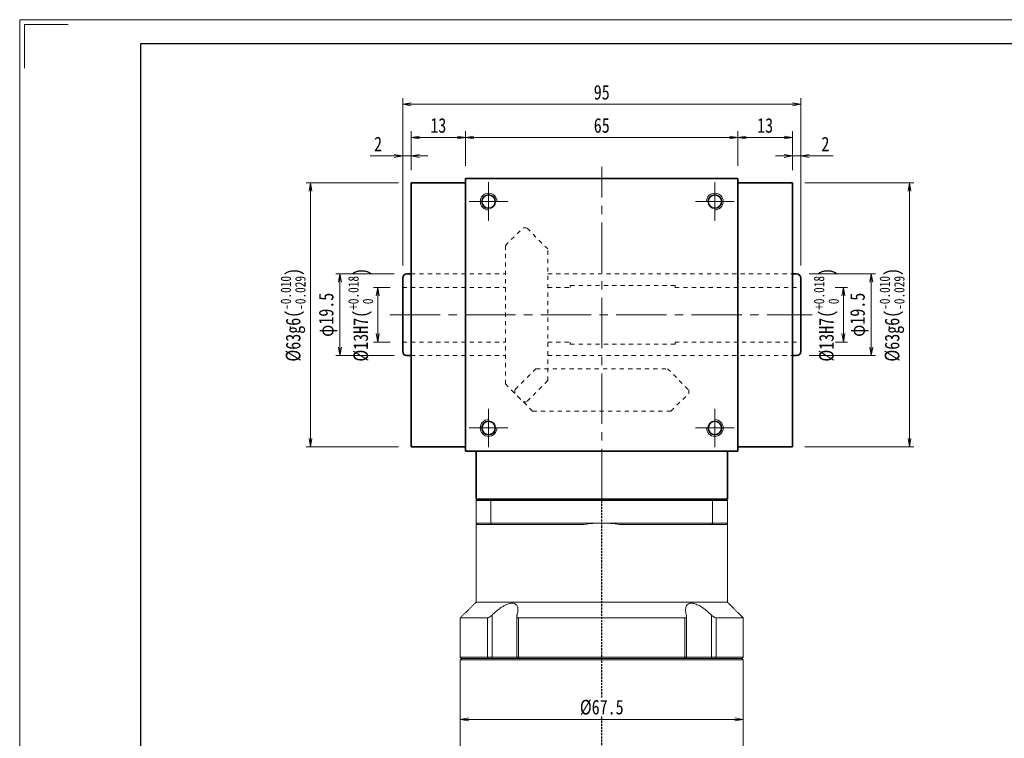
# Model space of a CAD drawing. Header units: millimetres. Extents: x -14 to 473, y -15 to 327.
# Tile 2 of 6: x -12 to 223, y 156 to 327. Entities that reach past the tile are written whole.
import ezdxf

# ---------------------------------------------------------------- set-up
doc = ezdxf.new("R2010")
doc.units = ezdxf.units.MM
for name, pattern in [('DASHED', [0.75, 0.5, -0.25]), ('点画线', [18, 12, -2, 2, -2]), ('虚线', [2, 1, -1])]:
    doc.linetypes.add(name, pattern=pattern)
for name, color, linetype, lineweight in [('EB0_1', 7, 'Continuous', 35), ('中心线层', 1, '点画线', 18), ('图框_外框线', 7, 'Continuous', 18), ('尺寸线层', 3, 'Continuous', 18), ('粗实线层', 7, 'Continuous', 35), ('虚线层_1', 6, '虚线', 18)]:
    doc.layers.add(name, color=color, linetype=linetype, lineweight=lineweight)
doc.styles.add('宋体', font='SimSun.ttf', dxfattribs={"width": 0.8})
doc.dimstyles.new('A水平标注$0', dxfattribs={"dimtxt": 3.5, "dimasz": 2, "dimexe": 1.5, "dimexo": 3, "dimgap": 1.1, "dimtad": 1, "dimtoh": 1, "dimdec": 4, "dimdsep": 46, "dimtxsty": '宋体', "dimblk": 'OPEN', "dimcen": 3, "dimclrd": 3, "dimclre": 3, "dimclrt": 6, "dimadec": 0, "dimazin": 0, "dimtm": 1e-09, "dimtfac": 1, "dimtdec": 4, "dimtix": 1, "dimtmove": 0, "dimatfit": 3, "dimldrblk": 'OPEN', "dimfxl": 0, "dimlwd": 13, "dimlwe": 13, "dimarcsym": 0})
doc.dimstyles.new('D直径标注φ25', dxfattribs={"dimtxt": 3.5, "dimasz": 2, "dimexe": 1, "dimexo": 3, "dimtad": 1, "dimtoh": 1, "dimdec": 1, "dimdsep": 46, "dimtxsty": '宋体', "dimblk": 'OPEN', "dimcen": 3, "dimclrd": 3, "dimclre": 3, "dimclrt": 130, "dimadec": 0, "dimazin": 0, "dimtm": 1e-09, "dimtfac": 1, "dimtdec": 1, "dimtmove": 0, "dimatfit": 0, "dimldrblk": 'OPEN', "dimfxl": 0, "dimlwd": 13, "dimlwe": 13, "dimarcsym": 0})

# ---------------------------------------------------------------- blocks, each defined once
blk = doc.blocks.new('_Open')
at = {"color": 0, "linetype": 'ByBlock', "lineweight": -2}
for p, q in [((-1, 0.17), (0, 0)), ((-1, -0.17), (0, 0)), ((0, 0), (-1, 0))]:
    blk.add_line(p, q, dxfattribs=at)
blk = doc.blocks.new('*D9')
at = {"layer": 'Defpoints', "color": 0, "transparency": 16777216}
for p in [(159.63, 299.33), (94.63, 289.54), (159.63, 289.54)]:
    blk.add_point(p, dxfattribs=at)
at = {"layer": '尺寸线层', "color": 3, "lineweight": 13, "transparency": 16777216}
for p, q in [((94.63, 292.54), (94.63, 300.83)), ((159.63, 292.54), (159.63, 300.83)), ((96.63, 299.33), (157.63, 299.33))]:
    blk.add_line(p, q, dxfattribs=at)
at = {"layer": '尺寸线层', "color": 3, "lineweight": 13, "transparency": 16777216, "xscale": 2, "yscale": 2, "zscale": 2, "rotation": 180}
blk.add_blockref('_Open', (94.63, 299.33), dxfattribs=at)
at = {"layer": '尺寸线层', "color": 3, "lineweight": 13, "transparency": 16777216, "xscale": 2, "yscale": 2, "zscale": 2}
blk.add_blockref('_Open', (159.63, 299.33), dxfattribs=at)
at = {"layer": '尺寸线层', "color": 6, "transparency": 16777216, "insert": (127.13, 302.18), "char_height": 3.5, "attachment_point": 5, "style": '宋体', "bg_fill": 3, "box_fill_scale": 1.1, "bg_fill_color": 256, "bg_fill_true_color": 13158600, "bg_fill_transparency": 0}
blk.add_mtext('65', dxfattribs=at)
blk = doc.blocks.new('*D10')
at = {"layer": 'Defpoints', "color": 0, "transparency": 16777216}
for p in [(81.63, 299.33), (94.63, 289.54), (81.63, 288.54)]:
    blk.add_point(p, dxfattribs=at)
at = {"layer": '尺寸线层', "color": 3, "lineweight": 13, "transparency": 16777216}
for p, q in [((81.63, 291.54), (81.63, 300.83)), ((94.63, 292.54), (94.63, 300.83)), ((92.63, 299.33), (83.63, 299.33))]:
    blk.add_line(p, q, dxfattribs=at)
at = {"layer": '尺寸线层', "color": 3, "lineweight": 13, "transparency": 16777216, "xscale": 2, "yscale": 2, "zscale": 2, "rotation": 180}
blk.add_blockref('_Open', (81.63, 299.33), dxfattribs=at)
at = {"layer": '尺寸线层', "color": 3, "lineweight": 13, "transparency": 16777216, "xscale": 2, "yscale": 2, "zscale": 2}
blk.add_blockref('_Open', (94.63, 299.33), dxfattribs=at)
at = {"layer": '尺寸线层', "color": 6, "transparency": 16777216, "insert": (88.13, 302.18), "char_height": 3.5, "attachment_point": 5, "style": '宋体', "bg_fill": 3, "box_fill_scale": 1.1, "bg_fill_color": 256, "bg_fill_true_color": 13158600, "bg_fill_transparency": 0}
blk.add_mtext('13', dxfattribs=at)
blk = doc.blocks.new('*D11')
at = {"layer": 'Defpoints', "color": 0, "transparency": 16777216}
for p in [(79.63, 294.92), (81.63, 288.54), (79.63, 265.79)]:
    blk.add_point(p, dxfattribs=at)
at = {"layer": '尺寸线层', "color": 3, "lineweight": 13, "transparency": 16777216}
for p, q in [((79.63, 268.79), (79.63, 296.42)), ((81.63, 291.54), (81.63, 296.42)), ((77.63, 294.92), (71.88, 294.92)), ((81.63, 294.92), (79.63, 294.92)), ((83.63, 294.92), (85.63, 294.92))]:
    blk.add_line(p, q, dxfattribs=at)
at = {"layer": '尺寸线层', "color": 3, "lineweight": 13, "transparency": 16777216, "xscale": 2, "yscale": 2, "zscale": 2}
blk.add_blockref('_Open', (79.63, 294.92), dxfattribs=at)
at = {"layer": '尺寸线层', "color": 3, "lineweight": 13, "transparency": 16777216, "xscale": 2, "yscale": 2, "zscale": 2, "rotation": 180}
blk.add_blockref('_Open', (81.63, 294.92), dxfattribs=at)
at = {"layer": '尺寸线层', "color": 6, "transparency": 16777216, "insert": (73.75, 297.77), "char_height": 3.5, "attachment_point": 5, "style": '宋体', "bg_fill": 3, "box_fill_scale": 1.1, "bg_fill_color": 256, "bg_fill_true_color": 13158600, "bg_fill_transparency": 0}
blk.add_mtext('2', dxfattribs=at)
blk = doc.blocks.new('*D12')
at = {"layer": 'Defpoints', "color": 0, "transparency": 16777216}
for p in [(172.63, 299.33), (159.63, 289.54), (172.63, 288.54)]:
    blk.add_point(p, dxfattribs=at)
at = {"layer": '尺寸线层', "color": 3, "lineweight": 13, "transparency": 16777216}
for p, q in [((159.63, 292.54), (159.63, 300.83)), ((172.63, 291.54), (172.63, 300.83)), ((161.63, 299.33), (170.63, 299.33))]:
    blk.add_line(p, q, dxfattribs=at)
at = {"layer": '尺寸线层', "color": 3, "lineweight": 13, "transparency": 16777216, "xscale": 2, "yscale": 2, "zscale": 2, "rotation": 180}
blk.add_blockref('_Open', (159.63, 299.33), dxfattribs=at)
at = {"layer": '尺寸线层', "color": 3, "lineweight": 13, "transparency": 16777216, "xscale": 2, "yscale": 2, "zscale": 2}
blk.add_blockref('_Open', (172.63, 299.33), dxfattribs=at)
at = {"layer": '尺寸线层', "color": 6, "transparency": 16777216, "insert": (166.13, 302.18), "char_height": 3.5, "attachment_point": 5, "style": '宋体', "bg_fill": 3, "box_fill_scale": 1.1, "bg_fill_color": 256, "bg_fill_true_color": 13158600, "bg_fill_transparency": 0}
blk.add_mtext('13', dxfattribs=at)
blk = doc.blocks.new('*D13')
at = {"layer": 'Defpoints', "color": 0, "transparency": 16777216}
for p in [(174.63, 294.92), (172.63, 288.54), (174.63, 265.79)]:
    blk.add_point(p, dxfattribs=at)
at = {"layer": '尺寸线层', "color": 3, "lineweight": 13, "transparency": 16777216}
for p, q in [((172.63, 291.54), (172.63, 296.42)), ((174.63, 268.79), (174.63, 296.42)), ((170.63, 294.92), (168.63, 294.92)), ((172.63, 294.92), (174.63, 294.92)), ((176.63, 294.92), (182.38, 294.92))]:
    blk.add_line(p, q, dxfattribs=at)
at = {"layer": '尺寸线层', "color": 3, "lineweight": 13, "transparency": 16777216, "xscale": 2, "yscale": 2, "zscale": 2}
blk.add_blockref('_Open', (172.63, 294.92), dxfattribs=at)
at = {"layer": '尺寸线层', "color": 3, "lineweight": 13, "transparency": 16777216, "xscale": 2, "yscale": 2, "zscale": 2, "rotation": 180}
blk.add_blockref('_Open', (174.63, 294.92), dxfattribs=at)
at = {"layer": '尺寸线层', "color": 6, "transparency": 16777216, "insert": (180.5, 297.77), "char_height": 3.5, "attachment_point": 5, "style": '宋体', "bg_fill": 3, "box_fill_scale": 1.1, "bg_fill_color": 256, "bg_fill_true_color": 13158600, "bg_fill_transparency": 0}
blk.add_mtext('2', dxfattribs=at)
blk = doc.blocks.new('*D24')
at = {"layer": 'Defpoints', "color": 0, "transparency": 16777216}
for p in [(79.63, 263.54), (79.63, 250.54)]:
    blk.add_point(p, dxfattribs=at)
at = {"layer": '尺寸线层', "color": 3, "lineweight": 13, "transparency": 16777216}
for p, q in [((76.63, 263.54), (72.66, 263.54)), ((73.66, 261.54), (73.66, 252.54)), ((76.63, 250.54), (72.66, 250.54))]:
    blk.add_line(p, q, dxfattribs=at)
at = {"layer": '尺寸线层', "color": 3, "lineweight": 13, "transparency": 16777216, "xscale": 2, "yscale": 2, "zscale": 2}
for p, rotation in [((73.66, 263.54), 90), ((73.66, 250.54), 270)]:
    blk.add_blockref('_Open', p, dxfattribs=dict(at, rotation=rotation))
at = {"layer": '尺寸线层', "color": 130, "transparency": 16777216, "insert": (69.6, 257.04), "char_height": 3.5, "attachment_point": 5, "rotation": 90, "style": '宋体', "bg_fill": 3, "box_fill_scale": 1.1, "bg_fill_color": 256, "bg_fill_true_color": 13158600, "bg_fill_transparency": 0}
blk.add_mtext('{\\A1;\\A1;%%C13H7({\\H0.707107x;\\S+0.018^  0;})}', dxfattribs=at)
at = {"layer": 'Defpoints', "color": 0, "transparency": 16777216}
blk.add_point((73.66, 250.54), dxfattribs=at)
blk = doc.blocks.new('*D25')
at = {"layer": 'Defpoints', "color": 0, "transparency": 16777216}
for p in [(80.63, 266.79), (64.66, 247.29), (80.63, 247.29)]:
    blk.add_point(p, dxfattribs=at)
at = {"layer": '尺寸线层', "color": 3, "lineweight": 13, "transparency": 16777216}
for p, q in [((77.63, 266.79), (63.66, 266.79)), ((64.66, 264.79), (64.66, 249.29)), ((77.63, 247.29), (63.66, 247.29))]:
    blk.add_line(p, q, dxfattribs=at)
at = {"layer": '尺寸线层', "color": 3, "lineweight": 13, "transparency": 16777216, "xscale": 2, "yscale": 2, "zscale": 2}
for p, rotation in [((64.66, 266.79), 90), ((64.66, 247.29), 270)]:
    blk.add_blockref('_Open', p, dxfattribs=dict(at, rotation=rotation))
at = {"layer": '尺寸线层', "color": 130, "transparency": 16777216, "insert": (61.83, 257.04), "char_height": 3.5, "attachment_point": 5, "rotation": 90, "style": '宋体', "bg_fill": 3, "box_fill_scale": 1.1, "bg_fill_color": 256, "bg_fill_true_color": 13158600, "bg_fill_transparency": 0}
blk.add_mtext('φ19.5', dxfattribs=at)
blk = doc.blocks.new('*D26')
at = {"layer": 'Defpoints', "color": 0, "transparency": 16777216}
for p in [(174.63, 263.54), (174.63, 250.54)]:
    blk.add_point(p, dxfattribs=at)
at = {"layer": '尺寸线层', "color": 3, "lineweight": 13, "transparency": 16777216}
for p, q in [((177.63, 263.54), (185.79, 263.54)), ((184.79, 261.54), (184.79, 252.54)), ((177.63, 250.54), (185.79, 250.54))]:
    blk.add_line(p, q, dxfattribs=at)
at = {"layer": '尺寸线层', "color": 3, "lineweight": 13, "transparency": 16777216, "xscale": 2, "yscale": 2, "zscale": 2}
for p, rotation in [((184.79, 263.54), 90), ((184.79, 250.54), 270)]:
    blk.add_blockref('_Open', p, dxfattribs=dict(at, rotation=rotation))
at = {"layer": '尺寸线层', "color": 130, "transparency": 16777216, "insert": (180.73, 257.04), "char_height": 3.5, "attachment_point": 5, "rotation": 90, "style": '宋体', "bg_fill": 3, "box_fill_scale": 1.1, "bg_fill_color": 256, "bg_fill_true_color": 13158600, "bg_fill_transparency": 0}
blk.add_mtext('{\\A1;\\A1;%%C13H7({\\H0.707107x;\\S+0.018^  0;})}', dxfattribs=at)
at = {"layer": 'Defpoints', "color": 0, "transparency": 16777216}
blk.add_point((184.79, 250.54), dxfattribs=at)
blk = doc.blocks.new('*D27')
at = {"layer": 'Defpoints', "color": 0, "transparency": 16777216}
for p in [(173.63, 266.79), (173.63, 247.29), (191.45, 247.29)]:
    blk.add_point(p, dxfattribs=at)
at = {"layer": '尺寸线层', "color": 3, "lineweight": 13, "transparency": 16777216}
for p, q in [((176.63, 266.79), (192.45, 266.79)), ((191.45, 264.79), (191.45, 249.29)), ((176.63, 247.29), (192.45, 247.29))]:
    blk.add_line(p, q, dxfattribs=at)
at = {"layer": '尺寸线层', "color": 3, "lineweight": 13, "transparency": 16777216, "xscale": 2, "yscale": 2, "zscale": 2}
for p, rotation in [((191.45, 266.79), 90), ((191.45, 247.29), 270)]:
    blk.add_blockref('_Open', p, dxfattribs=dict(at, rotation=rotation))
at = {"layer": '尺寸线层', "color": 130, "transparency": 16777216, "insert": (188.62, 257.04), "char_height": 3.5, "attachment_point": 5, "rotation": 90, "style": '宋体', "bg_fill": 3, "box_fill_scale": 1.1, "bg_fill_color": 256, "bg_fill_true_color": 13158600, "bg_fill_transparency": 0}
blk.add_mtext('φ19.5', dxfattribs=at)
blk = doc.blocks.new('*D28')
at = {"layer": 'Defpoints', "color": 0, "transparency": 16777216}
for p in [(172.63, 288.54), (200.57, 288.54), (172.63, 225.54)]:
    blk.add_point(p, dxfattribs=at)
at = {"layer": '尺寸线层', "color": 3, "lineweight": 13, "transparency": 16777216}
for p, q in [((175.63, 288.54), (201.57, 288.54)), ((200.57, 227.54), (200.57, 286.54)), ((175.63, 225.54), (201.57, 225.54))]:
    blk.add_line(p, q, dxfattribs=at)
at = {"layer": '尺寸线层', "color": 3, "lineweight": 13, "transparency": 16777216, "xscale": 2, "yscale": 2, "zscale": 2}
for p, rotation in [((200.57, 288.54), 90), ((200.57, 225.54), 270)]:
    blk.add_blockref('_Open', p, dxfattribs=dict(at, rotation=rotation))
at = {"layer": '尺寸线层', "color": 130, "transparency": 16777216, "insert": (196.4, 257.04), "char_height": 3.5, "attachment_point": 5, "rotation": 90, "style": '宋体', "bg_fill": 3, "box_fill_scale": 1.1, "bg_fill_color": 256, "bg_fill_true_color": 13158600, "bg_fill_transparency": 0}
blk.add_mtext('{\\A1;\\A1;%%C63g6({\\H0.707107x;\\S-0.010^ -0.029;})}', dxfattribs=at)
blk = doc.blocks.new('*D29')
at = {"layer": 'Defpoints', "color": 0, "transparency": 16777216}
for p in [(57.63, 288.54), (81.63, 288.54), (81.63, 225.54)]:
    blk.add_point(p, dxfattribs=at)
at = {"layer": '尺寸线层', "color": 3, "lineweight": 13, "transparency": 16777216}
for p, q in [((78.63, 288.54), (56.63, 288.54)), ((57.63, 227.54), (57.63, 286.54)), ((78.63, 225.54), (56.63, 225.54))]:
    blk.add_line(p, q, dxfattribs=at)
at = {"layer": '尺寸线层', "color": 3, "lineweight": 13, "transparency": 16777216, "xscale": 2, "yscale": 2, "zscale": 2}
for p, rotation in [((57.63, 288.54), 90), ((57.63, 225.54), 270)]:
    blk.add_blockref('_Open', p, dxfattribs=dict(at, rotation=rotation))
at = {"layer": '尺寸线层', "color": 130, "transparency": 16777216, "insert": (53.47, 257.04), "char_height": 3.5, "attachment_point": 5, "rotation": 90, "style": '宋体', "bg_fill": 3, "box_fill_scale": 1.1, "bg_fill_color": 256, "bg_fill_true_color": 13158600, "bg_fill_transparency": 0}
blk.add_mtext('{\\A1;\\A1;%%C63g6({\\H0.707107x;\\S-0.010^ -0.029;})}', dxfattribs=at)
blk = doc.blocks.new('*D30')
at = {"layer": 'Defpoints', "color": 0, "transparency": 16777216}
for p in [(79.63, 307.24), (79.63, 265.79), (174.63, 265.79)]:
    blk.add_point(p, dxfattribs=at)
at = {"layer": '尺寸线层', "color": 3, "lineweight": 13, "transparency": 16777216}
for p, q in [((79.63, 268.79), (79.63, 308.74)), ((174.63, 268.79), (174.63, 308.74)), ((172.63, 307.24), (81.63, 307.24))]:
    blk.add_line(p, q, dxfattribs=at)
at = {"layer": '尺寸线层', "color": 3, "lineweight": 13, "transparency": 16777216, "xscale": 2, "yscale": 2, "zscale": 2, "rotation": 180}
blk.add_blockref('_Open', (79.63, 307.24), dxfattribs=at)
at = {"layer": '尺寸线层', "color": 3, "lineweight": 13, "transparency": 16777216, "xscale": 2, "yscale": 2, "zscale": 2}
blk.add_blockref('_Open', (174.63, 307.24), dxfattribs=at)
at = {"layer": '尺寸线层', "color": 6, "transparency": 16777216, "insert": (127.13, 310.09), "char_height": 3.5, "attachment_point": 5, "style": '宋体', "bg_fill": 3, "box_fill_scale": 1.1, "bg_fill_color": 256, "bg_fill_true_color": 13158600, "bg_fill_transparency": 0}
blk.add_mtext('95', dxfattribs=at)
blk = doc.blocks.new('*D38')
at = {"layer": 'Defpoints', "color": 0, "transparency": 16777216}
for p in [(93.38, 160.54), (93.38, 160.54), (160.88, 160.54)]:
    blk.add_point(p, dxfattribs=at)
at = {"layer": '尺寸线层', "color": 3, "lineweight": 13, "transparency": 16777216}
for p, q in [((93.38, 163.54), (93.38, 162.04)), ((160.88, 163.54), (160.88, 162.04)), ((158.88, 160.54), (95.38, 160.54))]:
    blk.add_line(p, q, dxfattribs=at)
at = {"layer": '尺寸线层', "color": 3, "lineweight": 13, "transparency": 16777216, "xscale": 2, "yscale": 2, "zscale": 2, "rotation": 180}
blk.add_blockref('_Open', (93.38, 160.54), dxfattribs=at)
at = {"layer": '尺寸线层', "color": 3, "lineweight": 13, "transparency": 16777216, "xscale": 2, "yscale": 2, "zscale": 2}
blk.add_blockref('_Open', (160.88, 160.54), dxfattribs=at)
at = {"layer": '尺寸线层', "color": 6, "transparency": 16777216, "insert": (127.13, 163.39), "char_height": 3.5, "attachment_point": 5, "style": '宋体', "bg_fill": 3, "box_fill_scale": 1.1, "bg_fill_color": 256, "bg_fill_true_color": 13158600, "bg_fill_transparency": 0}
blk.add_mtext('%%c67.5', dxfattribs=at)

msp = doc.modelspace()

# ---------------------------------------------------------------- linework, layer by layer
at = {"color": 7, "linetype": 'Continuous', "lineweight": 15}
for p, q in [((97.12749, 212.74398), (100.66997, 212.74398)), ((97.12749, 212.74398), (97.12749, 207.34398)), ((100.78361, 213.04398), (97.42749, 213.04398)), ((100.66997, 212.74398), (153.585, 212.74398)), ((100.66997, 207.34398), (100.66997, 212.74398)), ((153.47137, 213.04398), (100.78361, 213.04398)), ((156.82749, 213.04398), (153.47137, 213.04398)), ((153.585, 212.74398), (153.585, 207.34398)), ((153.585, 212.74398), (157.12749, 212.74398)), ((157.12749, 207.34398), (157.12749, 212.74398)), ((100.66997, 207.34398), (97.12749, 207.34398)), ((97.42749, 207.04398), (100.78361, 207.04398)), ((127.12749, 207.34398), (100.66997, 207.34398)), ((100.78361, 207.04398), (122.89546, 207.04398)), ((153.585, 207.34398), (127.12749, 207.34398)), ((131.35951, 207.04398), (153.47137, 207.04398)), ((153.47137, 207.04398), (156.82749, 207.04398)), ((157.12749, 207.34398), (153.585, 207.34398)), ((157.12749, 188.49398), (97.12749, 188.49398)), ((99.83561, 184.74398), (93.37749, 184.74398)), ((99.83561, 184.74398), (99.83561, 175.34398)), ((100.94591, 175.34398), (100.94591, 185.41342)), ((146.98236, 184.74398), (107.27261, 184.74398)), ((107.27261, 175.34398), (107.27261, 184.74398)), ((146.98236, 184.74398), (146.98236, 175.34398)), ((153.30906, 185.41342), (153.30906, 175.34398)), ((160.87749, 184.74398), (154.41936, 184.74398)), ((154.41936, 175.34398), (154.41936, 184.74398)), ((99.83561, 175.34398), (93.37749, 175.34398)), ((93.37749, 174.74398), (127.12749, 174.74398)), ((127.12749, 175.04398), (93.67749, 175.04398)), ((93.67749, 175.04398), (100.0782, 175.04398)), ((100.94591, 175.34398), (99.83561, 175.34398)), ((100.0782, 175.04398), (99.83561, 175.34398)), ((100.85541, 175.04398), (100.94591, 175.34398)), ((106.8609, 175.34398), (100.94591, 175.34398)), ((107.27261, 175.34398), (106.8609, 175.34398)), ((146.98236, 175.34398), (107.27261, 175.34398)), ((107.4491, 175.04398), (107.27261, 175.34398)), ((107.4491, 175.04398), (146.80587, 175.04398)), ((160.57749, 175.04398), (127.12749, 175.04398)), ((127.12749, 174.74398), (160.87749, 174.74398)), ((146.98236, 175.34398), (146.80587, 175.04398)), ((147.39407, 175.34398), (146.98236, 175.34398)), ((153.30906, 175.34398), (147.39407, 175.34398)), ((153.30906, 175.34398), (153.39956, 175.04398)), ((154.41936, 175.34398), (153.30906, 175.34398)), ((154.41936, 175.34398), (154.17677, 175.04398)), ((154.17677, 175.04398), (160.57749, 175.04398)), ((160.87749, 175.34398), (154.41936, 175.34398))]:
    msp.add_line(p, q, dxfattribs=at)
at = {"color": 1, "linetype": 'DASHED'}
msp.add_line((127.12749, 94.49228), (127.12749, 213.04398), dxfattribs=at)
at = {"color": 7, "linetype": 'Continuous', "lineweight": 15}
for start, end in [(90, 98.1096145), (81.8903855, 90)]:
    msp.add_arc((127.12749, 177.34398), 30, start, end, dxfattribs=at)
for points in [[(97.12749, 212.74398), (97.42749, 213.04398)], [(100.66997, 212.74398), (100.78361, 213.04398)], [(153.585, 212.74398), (153.47137, 213.04398)], [(156.82749, 213.04398), (157.12749, 212.74398)], [(97.12749, 188.49398), (97.12749, 207.34398)], [(97.12749, 207.34398), (97.42749, 207.04398)], [(100.66997, 207.34398), (100.78361, 207.04398)], [(153.47137, 207.04398), (153.585, 207.34398)], [(156.82749, 207.04398), (157.12749, 207.34398)], [(157.12749, 207.34398), (157.12749, 188.49398)], [(93.37749, 184.74398), (97.12749, 188.49398)], [(157.12749, 188.49398), (160.87749, 184.74398)], [(93.37749, 175.34398), (93.37749, 184.74398)], [(106.8609, 175.34398), (106.8609, 185.14911)], [(147.39407, 185.14867), (147.39407, 175.34398)], [(160.87749, 184.74398), (160.87749, 175.34398)], [(93.67749, 175.04398), (93.37749, 175.34398)], [(93.37749, 174.74398), (93.67749, 175.04398)], [(93.37749, 146.34398), (93.37749, 174.74398)], [(107.1609, 175.04398), (106.8609, 175.34398)], [(147.39407, 175.34398), (147.09407, 175.04398)], [(160.87749, 175.34398), (160.57749, 175.04398)], [(160.57749, 175.04398), (160.87749, 174.74398)], [(160.87749, 174.74398), (160.87749, 146.34398)]]:
    msp.add_open_spline(points, degree=1, dxfattribs=at)
for points, knots in [([(106.90749, 185.41342), (106.99381, 185.73811), (107.13467, 186.26792), (107.13487, 186.93769), (107.03536, 187.40301), (106.84228, 187.76327), (106.52972, 188.07686), (105.98539, 188.28357), (105.15693, 188.2142), (104.32331, 187.90857), (103.57783, 187.5112), (102.82294, 187.02225), (102.00578, 186.39301), (101.36037, 185.81727), (101.01942, 185.48505), (100.94591, 185.41342)], [0, 0, 0, 0, 1.111823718, 1.814206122, 2.515660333, 3.044836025, 3.573294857, 4.429537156, 5.288250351, 6.104434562, 6.713373, 7.323286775, 8.207714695, 9.093503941, 9.336985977, 9.336985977, 9.336985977, 9.336985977]), ([(153.30906, 185.41342), (152.96508, 185.73811), (152.40379, 186.26792), (151.54442, 186.93769), (150.85629, 187.40301), (150.21395, 187.76327), (149.51389, 188.07686), (148.71703, 188.28357), (147.97308, 188.2142), (147.51452, 187.90857), (147.26338, 187.5112), (147.12418, 187.02225), (147.11421, 186.39301), (147.22322, 185.81727), (147.32544, 185.48505), (147.34748, 185.41342)], [0, 0, 0, 0, 1.111860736, 1.814266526, 2.515744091, 3.044937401, 3.573413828, 4.429684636, 5.288426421, 6.104637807, 6.713596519, 7.323530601, 8.207987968, 9.093806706, 9.337296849, 9.337296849, 9.337296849, 9.337296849]), ([(100.94591, 185.41342), (100.82199, 185.29945), (100.60886, 185.10341), (100.28593, 184.89262), (100.02489, 184.76786), (99.89826, 184.75188), (99.83561, 184.74398)], [0, 0, 0, 0, 0.461690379, 0.794104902, 1.059065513, 1.318521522, 1.318521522, 1.318521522, 1.318521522]), ([(107.27261, 184.74398), (107.23787, 184.74564), (107.16719, 184.74901), (107.0786, 184.77566), (107.00445, 184.81635), (106.93992, 184.87618), (106.89023, 184.95869), (106.85895, 185.07831), (106.85808, 185.23001), (106.89085, 185.35167), (106.90749, 185.41342)], [0, 0, 0, 0, 0.0845501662, 0.1720244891, 0.2564971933, 0.3430793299, 0.4605833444, 0.5814376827, 0.7507540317, 0.9252792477, 0.9252792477, 0.9252792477, 0.9252792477]), ([(147.34748, 185.41342), (147.36298, 185.35676), (147.39435, 185.24209), (147.39731, 185.09746), (147.37204, 184.9786), (147.32781, 184.893), (147.26479, 184.82652), (147.1888, 184.78055), (147.09512, 184.74989), (147.0204, 184.74597), (146.98236, 184.74398)], [0, 0, 0, 0, 0.1600222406, 0.3238934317, 0.4391565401, 0.5570675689, 0.6488337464, 0.7429943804, 0.8324760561, 0.925298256, 0.925298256, 0.925298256, 0.925298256]), ([(154.41936, 184.74398), (154.36062, 184.75098), (154.24339, 184.76496), (153.99374, 184.87882), (153.6645, 185.08771), (153.44103, 185.29249), (153.30906, 185.41342)], [0, 0, 0, 0, 0.244975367, 0.488865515, 0.828599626, 1.318556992, 1.318556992, 1.318556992, 1.318556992])]:
    msp.add_open_spline(points, degree=3, knots=knots, dxfattribs=at)
at = {"layer": 'EB0_1'}
msp.add_line((157.12749, 213.04398), (97.12749, 213.04398), dxfattribs=at)
at = {"layer": '中心线层'}
for p, q in [((127.12749, 213.04398), (127.12749, 292.31624)), ((100.12749, 279.44398), (100.12749, 288.64398)), ((154.12749, 288.64398), (154.12749, 279.44398)), ((95.52749, 284.04398), (104.72749, 284.04398)), ((149.52749, 284.04398), (158.72749, 284.04398)), ((76.56709, 257.04398), (177.68788, 257.04398)), ((100.12749, 225.44398), (100.12749, 234.64398)), ((154.12749, 234.64398), (154.12749, 225.44398)), ((104.72749, 230.04398), (95.52749, 230.04398)), ((158.72749, 230.04398), (149.52749, 230.04398))]:
    msp.add_line(p, q, dxfattribs=at)
at = {"layer": '图框_外框线', "color": 3}
msp.add_lwpolyline([(-10.61561, 315.87506), (-10.61561, 326.26215), (-0.22851, 326.26215)], dxfattribs=at)
at = {"layer": '粗实线层'}
for p, q in [((94.62749, 289.54398), (159.62749, 289.54398)), ((94.62749, 224.54398), (94.62749, 289.54398)), ((159.62749, 224.54398), (159.62749, 289.54398)), ((94.62749, 288.54398), (81.62749, 288.54398)), ((81.62749, 288.54398), (81.62749, 225.54398)), ((159.62749, 288.54398), (172.62749, 288.54398)), ((172.62749, 288.54398), (172.62749, 225.54398)), ((79.62749, 265.79398), (79.62749, 248.29398)), ((80.62749, 266.79398), (81.62749, 266.79398)), ((172.62749, 266.79398), (173.62749, 266.79398)), ((174.62749, 265.79398), (174.62749, 248.29398)), ((80.62749, 247.29398), (81.62749, 247.29398)), ((80.62749, 247.29398), (81.62749, 247.29398)), ((172.62749, 247.29398), (173.62749, 247.29398)), ((172.62749, 247.29398), (173.62749, 247.29398)), ((94.62749, 225.54398), (81.62749, 225.54398)), ((94.62749, 224.54398), (159.62749, 224.54398)), ((97.12749, 213.04398), (97.12749, 224.54398)), ((157.12749, 213.04398), (157.12749, 224.54398)), ((159.62749, 225.54398), (172.62749, 225.54398))]:
    msp.add_line(p, q, dxfattribs=at)
for centre in [(100.12749, 284.04398), (154.12749, 284.04398), (100.12749, 230.04398), (154.12749, 230.04398)]:
    msp.add_circle(centre, 1.6, dxfattribs=at)
at = {"layer": '粗实线层', "lineweight": 18}
for centre, start, end in [((100.12749, 284.04398), 0, 270), ((154.12749, 284.04398), 270, 180), ((100.12749, 230.04398), 90, 360), ((154.12749, 230.04398), 180, 90)]:
    msp.add_arc(centre, 2, start, end, dxfattribs=at)
at = {"layer": '粗实线层'}
for centre, start, end in [((80.62749, 265.79398), 90, 180), ((173.62749, 265.79398), 0, 90), ((80.62749, 248.29398), 180, 270), ((80.62749, 248.29398), 180, 270), ((173.62749, 248.29398), 270, 0), ((173.62749, 248.29398), 270, 0)]:
    msp.add_arc(centre, 1, start, end, dxfattribs=at)
at = {"layer": '虚线层_1', "linetype": '虚线', "lineweight": 18}
for p, q in [((104.12749, 273.54398), (108.39749, 277.81398)), ((108.39749, 277.81398), (109.18591, 277.81398)), ((114.26749, 272.73241), (109.18591, 277.81398)), ((104.12749, 240.54398), (104.12749, 273.54398)), ((114.26749, 241.35555), (114.26749, 272.73241)), ((79.62749, 263.54398), (104.12749, 263.54398)), ((114.26749, 263.54398), (119.62749, 263.54398)), ((119.62749, 264.04398), (119.62749, 263.54398)), ((119.62749, 264.04398), (144.62749, 264.04398)), ((144.62749, 264.04398), (144.62749, 263.54398)), ((144.62749, 263.54398), (174.62749, 263.54398)), ((79.62749, 250.54398), (104.12749, 250.54398)), ((114.26749, 250.54398), (119.62749, 250.54398)), ((119.62749, 250.04398), (119.62749, 250.54398)), ((119.62749, 250.04398), (144.62749, 250.04398)), ((144.62749, 250.04398), (144.62749, 250.54398)), ((144.62749, 250.54398), (174.62749, 250.54398)), ((81.62749, 247.29398), (104.12749, 247.29398)), ((114.26749, 247.29398), (172.62749, 247.29398)), ((111.43906, 244.18398), (106.35749, 239.10241)), ((111.43906, 244.18398), (142.81591, 244.18398)), ((142.81591, 244.18398), (147.89749, 239.10241)), ((104.12749, 240.54398), (108.39749, 236.27398)), ((114.26749, 241.35555), (109.18591, 236.27398)), ((106.35749, 238.31398), (106.35749, 239.10241)), ((110.62749, 234.04398), (106.35749, 238.31398)), ((143.62749, 234.04398), (147.89749, 238.31398)), ((147.89749, 238.31398), (147.89749, 239.10241)), ((108.39749, 236.27398), (109.18591, 236.27398)), ((110.62749, 234.04398), (143.62749, 234.04398))]:
    msp.add_line(p, q, dxfattribs=at)

# ---------------------------------------------------------------- next in the draw order: dimensions: what is measured, and where the dimension line sits
at = {"layer": '尺寸线层'}
dim = msp.add_linear_dim(base=(159.62749, 299.32872), p1=(94.62749, 289.54398), p2=(159.62749, 289.54398), dimstyle='A水平标注$0', override={"dimblk": 'Open', "dimtfill": 1, "dimtfillclr": 256}, dxfattribs=at)
dim.commit()
dim.dimension.update_dxf_attribs({"geometry": '*D9', "text_midpoint": (127.12749, 302.17872)})

# ---------------------------------------------------------------- next in the draw order: dimensions: what is measured, and where the dimension line sits
for base, p1, p2, picture, middle in [((81.62749, 299.32872), (94.62749, 289.54398), (81.62749, 288.54398), '*D10', (88.12749, 302.17872)), ((172.62749, 299.32872), (159.62749, 289.54398), (172.62749, 288.54398), '*D12', (166.12749, 302.17872))]:
    dim = msp.add_linear_dim(base=base, p1=p1, p2=p2, dimstyle='A水平标注$0', override={"dimblk": 'Open', "dimtfill": 1, "dimtfillclr": 256}, dxfattribs=at)
    dim.commit()
    dim.dimension.update_dxf_attribs({"geometry": picture, "text_midpoint": middle})

# ---------------------------------------------------------------- next in the draw order: dimensions: what is measured, and where the dimension line sits
for base, p1, p2, picture, middle in [((79.62749, 294.91712), (81.62749, 288.54398), (79.62749, 265.79398), '*D11', (73.75318, 294.91712)), ((174.62749, 294.91712), (172.62749, 288.54398), (174.62749, 265.79398), '*D13', (180.50179, 294.91712))]:
    dim = msp.add_linear_dim(base=base, p1=p1, p2=p2, dimstyle='A水平标注$0', override={"dimblk": 'Open', "dimtfill": 1, "dimtfillclr": 256}, dxfattribs=at)
    dim.commit()
    dim.dimension.update_dxf_attribs({"geometry": picture, "text_midpoint": middle, "dimtype": 160})

# ---------------------------------------------------------------- next in the draw order: linework, layer by layer
at = {"layer": '粗实线层'}
for p, q in [((79.62749, 265.79398), (79.62749, 248.29398)), ((80.62749, 266.79398), (81.62749, 266.79398)), ((172.62749, 266.79398), (173.62749, 266.79398)), ((174.62749, 265.79398), (174.62749, 248.29398))]:
    msp.add_line(p, q, dxfattribs=at)
for centre, start, end in [((80.62749, 265.79398), 90, 180), ((173.62749, 265.79398), 0, 90)]:
    msp.add_arc(centre, 1, start, end, dxfattribs=at)
at = {"layer": '虚线层_1', "linetype": '虚线', "lineweight": 18}
for p, q in [((81.62749, 266.79398), (104.12749, 266.79398)), ((114.26749, 266.79398), (172.62749, 266.79398))]:
    msp.add_line(p, q, dxfattribs=at)

# ---------------------------------------------------------------- next in the draw order: dimensions: what is measured, and where the dimension line sits
at = {"layer": '尺寸线层'}
for base, p1, p2, picture, middle in [((73.65631, 250.54398), (79.62749, 263.54398), (79.62749, 250.54398), '*D24', (73.65631, 257.04398)), ((184.78794, 250.54398), (174.62749, 263.54398), (174.62749, 250.54398), '*D26', (184.78794, 257.04398))]:
    dim = msp.add_linear_dim(base=base, p1=p1, p2=p2, angle=270, text='{\\A1;\\A1;%%C13H7({\\H0.707107x;\\S+0.018^  0;})}', dimstyle='D直径标注φ25', override={"dimgap": 1, "dimpost": 'φ<>', "dimtp": 0.018, "dimtm": 0, "dimtdec": 3, "dimtzin": 8}, dxfattribs=at)
    dim.commit()
    dim.dimension.update_dxf_attribs({"geometry": picture, "text_midpoint": middle, "dimtype": 160})

# ---------------------------------------------------------------- next in the draw order: dimensions: what is measured, and where the dimension line sits
for base, p1, p2, picture, middle in [((64.65695, 247.29398), (80.62749, 266.79398), (80.62749, 247.29398), '*D25', (61.82874, 257.04398)), ((191.44964, 247.29398), (173.62749, 266.79398), (173.62749, 247.29398), '*D27', (188.62143, 257.04398))]:
    dim = msp.add_linear_dim(base=base, p1=p1, p2=p2, angle=270, dimstyle='D直径标注φ25', override={"dimgap": 1, "dimpost": 'φ<>'}, dxfattribs=at)
    dim.commit()
    dim.dimension.update_dxf_attribs({"geometry": picture, "text_midpoint": middle})

# ---------------------------------------------------------------- next in the draw order: dimensions: what is measured, and where the dimension line sits
for base, p1, p2, picture, middle in [((57.63325, 288.54398), (81.62749, 225.54398), (81.62749, 288.54398), '*D29', (53.4688, 257.04398)), ((200.56918, 288.54398), (172.62749, 225.54398), (172.62749, 288.54398), '*D28', (196.40473, 257.04398))]:
    dim = msp.add_linear_dim(base=base, p1=p1, p2=p2, angle=90, text='{\\A1;\\A1;%%C63g6({\\H0.707107x;\\S-0.010^ -0.029;})}', dimstyle='D直径标注φ25', override={"dimgap": 1, "dimpost": 'φ<>', "dimtp": -0.01, "dimtm": 0.029, "dimtdec": 3, "dimtzin": 8}, dxfattribs=at)
    dim.commit()
    dim.dimension.update_dxf_attribs({"geometry": picture, "text_midpoint": middle})

# ---------------------------------------------------------------- next in the draw order: dimensions: what is measured, and where the dimension line sits
dim = msp.add_linear_dim(base=(79.62749, 307.24131), p1=(174.62749, 265.79398), p2=(79.62749, 265.79398), dimstyle='A水平标注$0', override={"dimblk": 'Open', "dimtfill": 1, "dimtfillclr": 256}, dxfattribs=at)
dim.commit()
dim.dimension.update_dxf_attribs({"geometry": '*D30', "text_midpoint": (127.12749, 310.09131)})

# ---------------------------------------------------------------- next in the draw order: linework, layer by layer
at = {"layer": '图框_外框线', "color": 3}
msp.add_lwpolyline([(-11.76973, -15.35789), (472.96142, -15.35789), (472.96142, 327.41628), (-11.76973, 327.41628)], close=True, dxfattribs=at)
at = {"layer": '图框_外框线', "color": 3, "lineweight": 25}
msp.add_lwpolyline([(17.08331, -9.58729), (467.19081, -9.58729), (467.19081, 321.64567), (17.08331, 321.64567)], close=True, dxfattribs=at)

# ---------------------------------------------------------------- next in the draw order: dimensions: what is measured, and where the dimension line sits
at = {"layer": '尺寸线层'}
dim = msp.add_linear_dim(base=(93.37749, 160.54398), p1=(160.87749, 160.54398), p2=(93.37749, 160.54398), text='%%c<>', dimstyle='A水平标注$0', override={"dimblk": 'Open', "dimtfill": 1, "dimtfillclr": 256}, dxfattribs=at)
dim.commit()
dim.dimension.update_dxf_attribs({"geometry": '*D38', "text_midpoint": (127.12749, 163.39398)})

doc.saveas('drawing.dxf')
